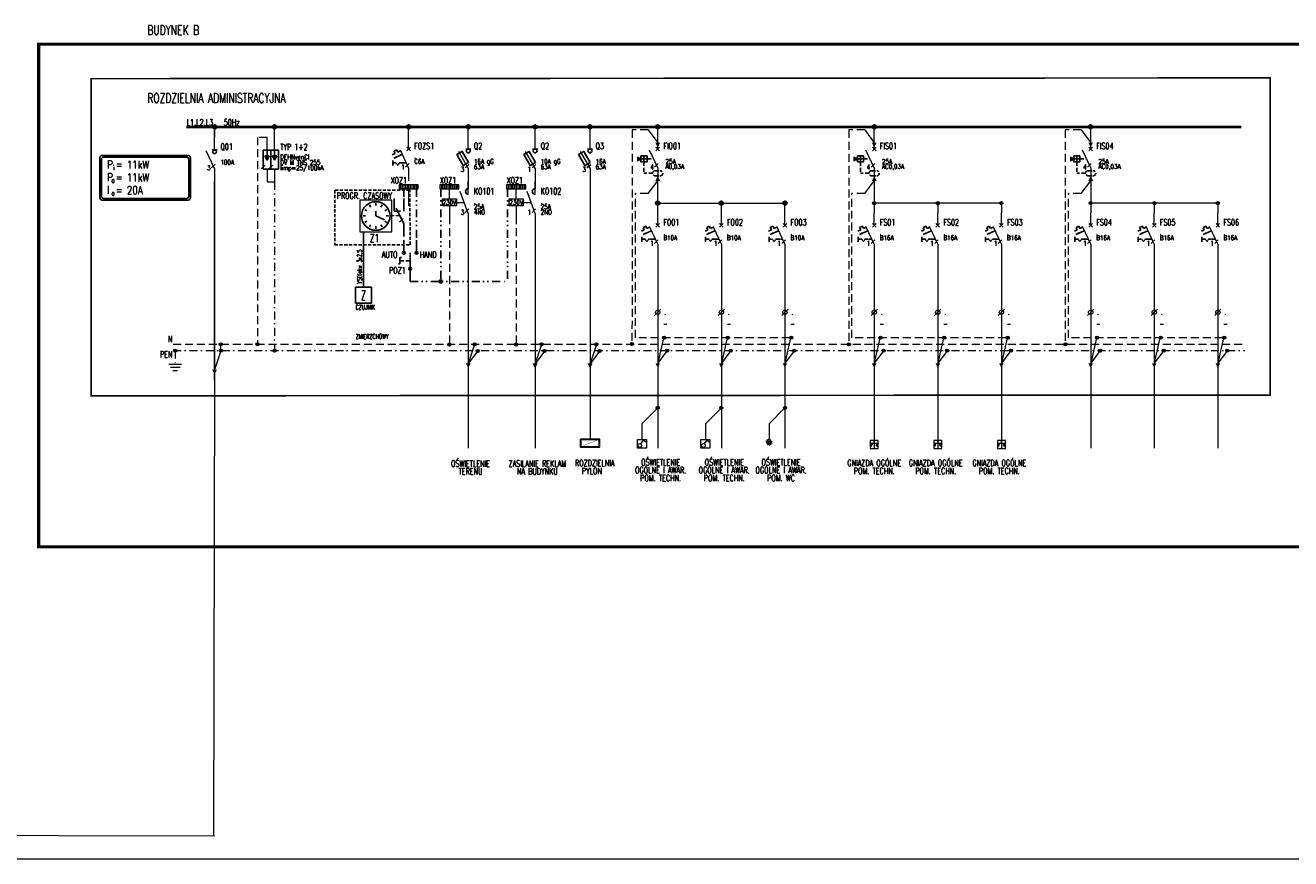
# Model space of a CAD drawing. Header units: millimetres. Extents: x -634 to 682, y 950 to 1215.
# Tile 4 of 5: x 65 to 463, y 953 to 1215. Entities that reach past the tile are written whole.
import ezdxf
from ezdxf.enums import TextEntityAlignment as Align

# ---------------------------------------------------------------- set-up
doc = ezdxf.new("R2010")
doc.units = ezdxf.units.MM
for name, pattern in [('DASHED', [0.75, 0.5, -0.25]), ('DIVIDE', [1.25, 0.5, -0.25, 0, -0.25, 0, -0.25]), ('HIDDEN', [0.375, 0.25, -0.125]), ('PRZEWOD_N', [3.75, 2.5, -1.25]), ('PRZEWOD_PE', [5, 2.5, -1.25, 0, -1.25])]:
    doc.linetypes.add(name, pattern=pattern)
for name, color, linetype, lineweight in [('BLOCK_1', 1, 'Continuous', 25), ('BLOCK_2', 7, 'Continuous', 18), ('BUDYNEK', 7, 'Continuous', 30), ('IE_ATRYBUTY_ BLOCK_1', 7, 'Continuous', 20), ('IE_ATRYBUTY_ BLOCK_2', 7, 'Continuous', 18), ('IE_gniazda', 3, 'Continuous', 20), ('IE_oswietlenie_laczniki', 5, 'Continuous', 20), ('IE_rozdzielnice', 1, 'Continuous', 25), ('ODPŁYW', 3, 'Continuous', 18), ('OPIS', 7, 'Continuous', 18), ('PRZEWOD_N', 4, 'Continuous', 15), ('PRZEWOD_PE', 2, 'Continuous', 15), ('SZYNA', 5, 'Continuous', 40)]:
    doc.layers.add(name, color=color, linetype=linetype, lineweight=lineweight)
for name, color, linetype in [('STEROWANIE', 6, 'Continuous'), ('tabelka', 8, 'Continuous'), ('tabelka_opis', 2, 'Continuous')]:
    doc.layers.add(name, color=color, linetype=linetype)
doc.styles.add('ROMANS', font='romans.shx', dxfattribs={"width": 0.8})

# ---------------------------------------------------------------- blocks, each defined once
blk = doc.blocks.new('rozlacznik')
for p, q in [((0, -4), (0, 0)), ((-2.7, -4.2), (0, -10)), ((0, -10), (0, -14))]:
    blk.add_line(p, q)
at = {"layer": 'BLOCK_1'}
for p, q in [((0.8, -4), (-0.8, -4)), ((-0.98, -9.68), (0.15, -8.55))]:
    blk.add_line(p, q, dxfattribs=at)
blk.add_circle((0, -4.59), 0.59, dxfattribs=at)
at = {"layer": 'BLOCK_2', "style": 'ROMANS', "flags": 8}
for tag, p, height, width in [('SYMBOL', (1.84, -4), 2, 0.6), ('TYP', (1.84, -6.91), 1.5, 0.7), ('PARAMETRY', (1.84, -8.63), 1.5, 0.7), ('OPIS', (1.84, -10.34), 1.5, 0.7)]:
    blk.add_attdef(tag, p, '', height=height, dxfattribs=dict(at, width=width))
at = {"layer": 'BLOCK_2', "style": 'ROMANS', "width": 0.7, "flags": 8}
blk.add_attdef('N', text='', height=1.5, dxfattribs=at).set_placement((-1.27, -10.4), align=Align.RIGHT)
blk = doc.blocks.new('rozgalezienie')
blk.add_hatch(color=0).paths.add_polyline_path([(0.5, 0, 1), (-0.5, 0, 1)])
at = {"color": 0}
blk.add_circle((0, 0), 0.5, dxfattribs=at)
blk = doc.blocks.new('N')
blk.add_line((2, 7.5), (0, 1.5))
blk.add_lwpolyline([(0, 1.5, 1.5, 0, 0), (0, 0, 0, 0, 0)], format="xyseb")
blk = doc.blocks.new('ogranicznik przepiec')
at = {"layer": 'BLOCK_1'}
blk.add_hatch(color=256, dxfattribs=at).paths.add_polyline_path([(0, -7.2), (-0.68, -5.77), (0.68, -5.77)])
for p, q in [((0, -4), (0, 0)), ((0, -10), (0, -14))]:
    blk.add_line(p, q)
for p, q in [((0, -7.2), (-0.68, -5.77)), ((0.68, -5.77), (-0.68, -5.77)), ((0, -4), (0, -5.77)), ((0, -7.2), (0.68, -5.77)), ((-1.79, -9.86), (-0.61, -8.78))]:
    blk.add_line(p, q, dxfattribs=at)
blk.add_lwpolyline([(1.2, -10), (-1.2, -10), (-1.2, -4), (1.2, -4)], close=True, dxfattribs=at)
at = {"layer": 'BLOCK_2', "style": 'ROMANS', "flags": 8}
for tag, p, height, width in [('SYMBOL', (1.75, -4), 2, 0.6), ('TYP', (1.75, -6.91), 1.5, 0.7), ('PARAMETRY', (1.75, -8.63), 1.5, 0.7), ('OPIS1', (1.75, -10.34), 1.5, 0.7)]:
    blk.add_attdef(tag, p, '', height=height, dxfattribs=dict(at, width=width))
at = {"layer": 'BLOCK_2', "style": 'ROMANS', "width": 0.7, "flags": 8}
blk.add_attdef('N', text='', height=1.5, dxfattribs=at).set_placement((-2.08, -10.57), align=Align.RIGHT)
blk = doc.blocks.new('wyl_instalacyjny')
for p, q in [((0, -4), (0, 0)), ((-2.7, -4.2), (0, -10)), ((0, -10), (0, -14))]:
    blk.add_line(p, q)
at = {"layer": 'BLOCK_1'}
for p, q in [((-0.57, -4.57), (0.57, -3.43)), ((0.57, -4.57), (-0.57, -3.43)), ((-4.26, -5.4), (-5.13, -5.81)), ((-5.01, -7.58), (-5.01, -9.18)), ((-2.02, -5.66), (-4.63, -6.88)), ((-3.73, -4.27), (-4.6, -4.68)), ((-4.26, -5.4), (-4.6, -4.68)), ((-3.39, -5), (-3.73, -4.27)), ((-2.52, -4.59), (-3.39, -5)), ((-0.98, -9.68), (0.15, -8.55))]:
    blk.add_line(p, q, dxfattribs=at)
at = {"layer": 'BLOCK_1', "linetype": 'HIDDEN', "ltscale": 0.05}
for p, q in [((-3.87, -8.38), (-5.01, -8.38)), ((-3.41, -9.18), (-3.87, -8.38)), ((-3.41, -9.18), (-2.95, -8.38))]:
    blk.add_line(p, q, dxfattribs=at)
at = {"layer": 'BLOCK_1', "linetype": 'HIDDEN', "ltscale": 0.1}
blk.add_line((-2.95, -8.38), (-0.76, -8.38), dxfattribs=at)
at = {"layer": 'BLOCK_1'}
blk.add_lwpolyline([(-4.63, -6.88, 0, 0.8, 0), (-3.76, -6.47, 0.8, 0.8, 0)], format="xyseb", dxfattribs=at)
at = {"layer": 'BLOCK_2', "style": 'ROMANS', "flags": 8}
for tag, p, height, width in [('SYMBOL', (1.75, -4), 2, 0.6), ('TYP', (1.75, -6.91), 1.5, 0.7), ('PARAMETRY', (1.75, -8.63), 1.5, 0.7), ('OPIS1', (1.75, -10.34), 1.5, 0.7)]:
    blk.add_attdef(tag, p, '', height=height, dxfattribs=dict(at, width=width))
at = {"layer": 'BLOCK_2', "style": 'ROMANS', "width": 0.7, "flags": 8}
blk.add_attdef('N', text='', height=1.5, dxfattribs=at).set_placement((-1.27, -10.4), align=Align.RIGHT)
blk = doc.blocks.new('PE')
blk.add_line((3, 5.5), (0, 1.5))
blk.add_lwpolyline([(0, 1.5, 1.5, 0, 0), (0, 0, 0, 0, 0)], format="xyseb")
blk = doc.blocks.new('PE_R')
blk.add_line((2, 7.44), (0, 1.5))
blk.add_lwpolyline([(0, 1.5, 1.5, 0, 0), (0, 0, 0, 0, 0)], format="xyseb")
blk = doc.blocks.new('listwa_zaciskowa')
for p, q in [((-2.5, 1.26), (-2.5, 0)), ((-2, 1.26), (-2, 0)), ((-1.5, 1.26), (-1.5, 0)), ((-1, 1.26), (-1, 0)), ((-0.5, 1.26), (-0.5, 0)), ((0, 1.26), (0, 0)), ((0.5, 1.26), (0.5, 0)), ((1, 1.26), (1, 0)), ((1.5, 1.26), (1.5, 0)), ((2, 1.26), (2, 0)), ((2.5, 1.26), (2.5, 0))]:
    blk.add_line(p, q)
blk.add_lwpolyline([(-3, 0), (3, 0), (3, 1.26), (-3, 1.26)], close=True)
at = {"layer": 'BLOCK_2', "style": 'ROMANS', "flags": 8}
for tag, p, height, width in [('SYMBOL', (1.75, 1.65), 2.5, 0.6), ('TYP', (1.75, -1.73), 2, 0.7), ('PARAMETRY', (1.75, -3.95), 2, 0.7), ('OPIS1', (1.75, -6.16), 2, 0.7)]:
    blk.add_attdef(tag, p, '', height=height, dxfattribs=dict(at, width=width))
blk = doc.blocks.new('A$C6BE7290D')
for p, q in [((-3, 8), (-3, 12)), ((0, 8), (0, 12)), ((0, 4), (-2.44, 8.93)), ((0, 4), (0, 0))]:
    blk.add_line(p, q)
blk.add_lwpolyline([(-3, 8), (-1, 8)])
at = {"layer": 'BLOCK_1'}
blk.add_line((-1.35, 4.55), (-0.21, 5.68), dxfattribs=at)
at = {"layer": 'BLOCK_2', "style": 'ROMANS', "width": 0.7, "flags": 8}
blk.add_attdef('H', text='', height=1.2, dxfattribs=at).set_placement((-4, 8.43), align=Align.TOP_RIGHT)
blk.add_attdef('G', text='', height=1.2, dxfattribs=at).set_placement((1, 8.43), align=Align.TOP_LEFT)
at = {"layer": 'BLOCK_2', "style": 'ROMANS', "flags": 8}
for tag, p, height, width in [('TYP', (3, 2.68), 1.5, 0.7), ('SYMBOL', (3, 4.59), 2, 0.6), ('OPIS1', (3, -0.5), 1.5, 0.7), ('PARAMETRY', (3, 1.12), 1.5, 0.7)]:
    blk.add_attdef(tag, p, '', height=height, dxfattribs=dict(at, width=width))
blk = doc.blocks.new('ZEGAR')
blk.add_lwpolyline([(-5, -5), (5, -5), (5, 5), (-5, 5)], close=True)
at = {"layer": 'BLOCK_1'}
for p, q in [((0, 4), (0, 3.25)), ((-4, 0), (-3.25, 0)), ((-3.46, 2), (-2.81, 1.62)), ((-2, 3.46), (-1.62, 2.81)), ((0, 0), (0, 1.5)), ((0, 0), (2.76, -1.18)), ((1.62, 2.81), (2, 3.46)), ((2.81, 1.62), (3.46, 2)), ((3.25, 0), (4, 0)), ((-3.46, -2), (-2.81, -1.62)), ((-2, -3.46), (-1.62, -2.81)), ((0, -3.25), (0, -4)), ((1.62, -2.81), (2, -3.46)), ((2.81, -1.62), (3.46, -2))]:
    blk.add_line(p, q, dxfattribs=at)
blk.add_circle((0, 0), 4.5, dxfattribs=at)
at = {"layer": 'BLOCK_2', "style": 'ROMANS', "flags": 8}
for tag, p, height, width in [('SYMBOL', (6, 1.82), 2, 0.6), ('TYP', (6, -1.56), 1.5, 0.7), ('OPIS1', (6, -5), 1.5, 0.7), ('PARAMETRY', (6, -3.28), 1.5, 0.7)]:
    blk.add_attdef(tag, p, '', height=height, dxfattribs=dict(at, width=width))
blk = doc.blocks.new('ŁĄCZNIK H0A')
for p, q in [((-2, 9), (-2, 13)), ((2, 9), (2, 13)), ((0, 4), (0, 9)), ((0, 4), (0, 0))]:
    blk.add_line(p, q)
for centre in [(-2, 9), (2, 9), (0, 4)]:
    blk.add_circle(centre, 0.432)
at = {"layer": 'BLOCK_1'}
for p, q in [((-3.72, 5.49), (-3.24, 5.49)), ((-3.24, 5.49), (-3.24, 7.51)), ((-3.24, 7.51), (-2.76, 7.51))]:
    blk.add_line(p, q, dxfattribs=at)
at = {"layer": 'BLOCK_1', "linetype": 'HIDDEN', "ltscale": 5}
blk.add_line((-3.24, 6.5), (0, 6.5), dxfattribs=at)
at = {"layer": 'BLOCK_2', "style": 'ROMANS', "width": 0.7, "flags": 8}
for p in [(-3, 9.43), (-1, 4.43)]:
    blk.add_attdef('H', text='', height=1.2, dxfattribs=at).set_placement(p, align=Align.TOP_RIGHT)
blk.add_attdef('G', text='', height=1.2, dxfattribs=at).set_placement((3, 9.43), align=Align.TOP_LEFT)
at = {"layer": 'BLOCK_2', "style": 'ROMANS', "flags": 8}
for tag, p, height, width in [('TYP', (3, 2.68), 1.5, 0.7), ('SYMBOL', (3, 4.59), 2, 0.6), ('OPIS1', (3, -0.5), 1.5, 0.7), ('PARAMETRY', (3, 1.12), 1.5, 0.7)]:
    blk.add_attdef(tag, p, '', height=height, dxfattribs=dict(at, width=width))
blk = doc.blocks.new('stycznik_styk')
for p, q in [((0, -4), (0, 0)), ((0, -10), (-2.51, -3.11)), ((0, -10), (0, -14))]:
    blk.add_line(p, q)
at = {"layer": 'BLOCK_1'}
blk.add_line((-0.98, -9.68), (0.15, -8.55), dxfattribs=at)
blk.add_arc((0, -3.12), 0.881, 90, 270, dxfattribs=at)
at = {"layer": 'BLOCK_2', "style": 'ROMANS', "flags": 8}
for tag, p, height, width in [('G', (0.27, -3.95), 1.2, 0.7), ('SYMBOL', (1.75, -4), 2, 0.6), ('TYP', (1.75, -6.91), 1.5, 0.7), ('PARAMETRY', (1.75, -8.63), 1.5, 0.7), ('D', (0.27, -10.88), 1.2, 0.7), ('OPIS1', (1.75, -10.34), 1.5, 0.7)]:
    blk.add_attdef(tag, p, '', height=height, dxfattribs=dict(at, width=width))
at = {"layer": 'BLOCK_2', "style": 'ROMANS', "width": 0.7, "flags": 8}
blk.add_attdef('N', text='', height=1.5, dxfattribs=at).set_placement((-1.27, -10.4), align=Align.RIGHT)
blk = doc.blocks.new('stycznik_cewka')
for p, q in [((0, -3.2), (0, 0)), ((-2.2, -5.4), (-2.2, -3.2)), ((-2.2, -3.2), (2.2, -3.2)), ((2.2, -3.2), (2.2, -5.4)), ((2.2, -5.4), (-2.2, -5.4)), ((0, -5.4), (0, -8.6))]:
    blk.add_line(p, q)
at = {"layer": 'BLOCK_2', "style": 'ROMANS', "flags": 8}
for tag, p, height, width in [('G', (0.51, -2), 1.2, 0.7), ('TYP', (2.64, -4.76), 1.5, 0.7), ('SYMBOL', (2.64, -2.74), 2, 0.6), ('D', (0.36, -7.3), 1.2, 0.7), ('OPIS1', (2.64, -8.2), 1.5, 0.7), ('PARAMETRY', (2.64, -6.48), 1.5, 0.7)]:
    blk.add_attdef(tag, p, '', height=height, dxfattribs=dict(at, width=width))
blk = doc.blocks.new('bezpiecznik rozlacznik')
for p, q in [((0, -4), (0, 0)), ((0, -10), (-3, -4.8)), ((0, -10), (0, -14))]:
    blk.add_line(p, q)
at = {"layer": 'BLOCK_1'}
for p, q in [((0.8, -4), (-0.8, -4)), ((-0.96, -9.89), (0.22, -8.81))]:
    blk.add_line(p, q, dxfattribs=at)
blk.add_lwpolyline([(0.08, -8.22), (-1.58, -9.18), (-3.58, -5.72), (-1.92, -4.76)], close=True, dxfattribs=at)
blk.add_circle((0, -4.59), 0.59, dxfattribs=at)
at = {"layer": 'BLOCK_2', "style": 'ROMANS', "flags": 8}
for tag, p, height, width in [('SYMBOL', (1.75, -4), 2, 0.6), ('TYP', (1.75, -6.91), 1.5, 0.7), ('PARAMETRY', (1.75, -8.63), 1.5, 0.7), ('OPIS1', (1.75, -10.34), 1.5, 0.7)]:
    blk.add_attdef(tag, p, '', height=height, dxfattribs=dict(at, width=width))
at = {"layer": 'BLOCK_2', "style": 'ROMANS', "width": 0.7, "flags": 8}
blk.add_attdef('N', text='', height=1.5, dxfattribs=at).set_placement((-1.31, -11.12), align=Align.RIGHT)
blk = doc.blocks.new('tabliczka_moc')
for p, q in [((-10.73, 0.7), (-10.73, 13.31)), ((-10.23, 1.2), (-10.23, 12.81)), ((-10.03, 14.01), (17.03, 14.01)), ((-9.53, 13.51), (16.53, 13.51)), ((17.23, 12.81), (17.23, 1.2)), ((17.73, 13.31), (17.73, 0.7)), ((-10.03, 0), (17.03, 0)), ((16.53, 0.5), (-9.53, 0.5))]:
    blk.add_line(p, q)
for centre, start, end in [((-10.03, 13.31), 90, 180), ((-9.53, 12.81), 90, 180), ((16.53, 12.81), 360, 90), ((17.03, 13.31), 360, 90), ((-10.03, 0.7), 180, 270), ((-9.53, 1.2), 180, 270), ((16.53, 1.2), 270, 360), ((17.03, 0.7), 270, 360)]:
    blk.add_arc(centre, 0.7, start, end)
at = {"layer": 'BLOCK_2', "style": 'ROMANS', "width": 0.8}
for s, height, p in [('P', 2.5, (-8.42, 9.91, 10000)), ('P', 2.5, (-8.42, 5.91, 10000)), ('i', 1.5, (-6.61, 9.41, 10000)), ('=', 2.5, (-5.77, 9.91, 10000)), ('I', 2.5, (-8.42, 1.91, 10000)), ('o', 1.5, (-7.11, 5.41, 10000)), ('=', 2.5, (-5.77, 5.91, 10000)), ('o', 1.5, (-7.11, 1.41, 10000)), ('=', 2.5, (-5.77, 1.91, 10000))]:
    blk.add_text(s, height=height, dxfattribs=at).set_placement(p)
for tag, p in [('MOC_Z', (-2.24, 9.87)), ('MOC_S', (-2.24, 5.87)), ('PRAD', (-2.24, 1.87))]:
    blk.add_attdef(tag, p, '', height=2.5, dxfattribs=at)
blk = doc.blocks.new('tablica elektryczna')
h = blk.add_hatch(color=256)
h.paths.add_polyline_path([(-290, -10), (290, -10), (290, -240), (-290, -240)], flags=16)
h.paths.add_polyline_path([(-300, 0), (300, 0), (300, -250), (-300, -250)])
for points in [[(-300, 0), (300, 0), (300, -250), (-300, -250)], [(-290, -10), (290, -10), (290, -240), (-290, -240)]]:
    blk.add_lwpolyline(points, close=True)
at = {"const_width": 10}
blk.add_lwpolyline([(-290, -240), (290, -10)], dxfattribs=at)
at = {"layer": 'IE_ATRYBUTY_ BLOCK_1', "style": 'ROMANS', "width": 0.7, "flags": 8}
blk.add_attdef('TYP', text='', height=200, dxfattribs=at).set_placement((0, -374), align=Align.MIDDLE_CENTER)
at = {"layer": 'IE_ATRYBUTY_ BLOCK_2', "style": 'ROMANS', "width": 0.6, "flags": 8}
for tag, p in [('OPIS1', (0, -576)), ('OPIS2', (0, -776))]:
    blk.add_attdef(tag, text='', height=150, dxfattribs=at).set_placement(p, align=Align.MIDDLE_CENTER)
blk = doc.blocks.new('wyl_roznicowy')
for p, q in [((0, -4), (0, 0)), ((-2.7, -4.2), (0, -10)), ((0, -10), (0, -14))]:
    blk.add_line(p, q)
at = {"layer": 'BLOCK_1'}
for p, q in [((0.57, -4.57), (-0.57, -3.43)), ((-0.57, -4.57), (0.57, -3.43)), ((-6.29, -6.44), (-6.29, -7.76)), ((-5.29, -6.86), (-6.29, -6.86)), ((-5.29, -7.34), (-6.29, -7.34)), ((-3.37, -6.14), (-5.29, -6.14)), ((-5.29, -6.14), (-5.29, -8.06)), ((-3.37, -7.1), (-5.29, -7.1)), ((-4.33, -6.14), (-4.33, -8.06)), ((-3.37, -6.14), (-3.37, -8.06)), ((-3.37, -8.06), (-5.29, -8.06)), ((-0.98, -9.68), (0.15, -8.55))]:
    blk.add_line(p, q, dxfattribs=at)
at = {"layer": 'BLOCK_1', "linetype": 'HIDDEN', "ltscale": 5}
for p, q in [((-3.37, -7.1), (-1.35, -7.1)), ((-4.33, -8.06), (-4.33, -11.61)), ((-1.6, -11.61), (-4.33, -11.61)), ((-0.81, -10.8), (0.8, -10.8)), ((-0.78, -12.4), (0.8, -12.4))]:
    blk.add_line(p, q, dxfattribs=at)
at = {"layer": 'BLOCK_1', "const_width": 0.16}
blk.add_lwpolyline([(-1.68, -11.61, 1), (-1.52, -11.61, 1)], format="xyb", close=True, dxfattribs=at)
at = {"layer": 'BLOCK_1', "linetype": 'HIDDEN', "ltscale": 5}
for centre, start, end in [((-0.8, -11.6), 89.607, 271.3439), ((0.8, -11.6), 269.992, 90.0007)]:
    blk.add_arc(centre, 0.8, start, end, dxfattribs=at)
at = {"layer": 'BLOCK_2', "style": 'ROMANS', "flags": 8}
for tag, p, height, width in [('SYMBOL', (1.75, -4), 2, 0.6), ('TYP', (2.45, -6.91), 1.5, 0.7), ('PARAMETRY', (2.45, -8.63), 1.5, 0.7), ('OPIS1', (2.38, -12.1), 1.5, 0.7), ('PARAMETRY ROZNICOWE', (2.42, -10.23), 1.5, 0.7), ('OPIS2', (2.38, -13.78), 1.5, 0.7)]:
    blk.add_attdef(tag, p, '', height=height, dxfattribs=dict(at, width=width))
at = {"layer": 'BLOCK_2', "style": 'ROMANS', "width": 0.7, "flags": 8}
blk.add_attdef('N', text='', height=1.5, dxfattribs=at).set_placement((-1.27, -10.4), align=Align.RIGHT)
blk = doc.blocks.new('gniazda z uziemieniem IP54')
for p, q in [((0, -90), (0, 0)), ((-96, -90), (96, -90)), ((56, -175), (117, -114))]:
    blk.add_line(p, q)
blk.add_lwpolyline([(-125, -250), (125, -250), (125, 0), (-125, 0)], close=True)
blk.add_arc((0, -186), 96, 0, 180)
at = {"layer": 'IE_ATRYBUTY_ BLOCK_1', "style": 'ROMANS', "flags": 8}
for tag, height, width, p in [('TYP', 200, 0.7, (0, -376)), ('X', 100, 0.6, (0, -179)), ('Y', 100, 0.6, (158, -83))]:
    blk.add_attdef(tag, text='', height=height, dxfattribs=dict(at, width=width)).set_placement(p, align=Align.MIDDLE_CENTER)
at = {"layer": 'IE_ATRYBUTY_ BLOCK_2', "style": 'ROMANS', "width": 0.6, "flags": 8}
for tag, p in [('OPIS1', (0, -577)), ('OPIS2', (0, -763))]:
    blk.add_attdef(tag, text='', height=150, dxfattribs=at).set_placement(p, align=Align.MIDDLE_CENTER)
blk = doc.blocks.new('zacisk')
for p, q in [((-0.99, -0.99), (0, 0)), ((0, 0), (0.99, 0.99))]:
    blk.add_line(p, q)
blk.add_circle((0, 0), 0.686)
at = {"layer": 'BLOCK_2', "style": 'ROMANS', "width": 0.7, "flags": 8}
for tag, p in [('TYP', (1.69, -0.25)), ('OPIS1', (1.69, -2.75))]:
    blk.add_attdef(tag, p, '', height=2, dxfattribs=at)
blk = doc.blocks.new('lacznik 1bieg IP54')
for p, q in [((34, 49), (118, 168)), ((118, 168), (188, 119))]:
    blk.add_line(p, q)
blk.add_lwpolyline([(208, -87), (-75, -87), (-75, 187), (208, 187)], close=True)
blk.add_circle((0, 0), 60)
at = {"layer": 'IE_ATRYBUTY_ BLOCK_1', "style": 'ROMANS', "width": 0.7, "flags": 8}
blk.add_attdef('TYP', text='', height=200, dxfattribs=at).set_placement((77, -318), align=Align.CENTER)
at = {"layer": 'IE_ATRYBUTY_ BLOCK_2', "style": 'ROMANS', "width": 0.6, "flags": 8}
for tag, height, p in [('X1', 120, (118, 0)), ('OPIS1', 150, (69, -499)), ('OPIS2', 150, (69, -685))]:
    blk.add_attdef(tag, text='', height=height, dxfattribs=at).set_placement(p, align=Align.CENTER)
blk = doc.blocks.new('czujka PIR 360')
for p, q in [((-48, 15), (-100, 32)), ((-29, 40), (-62, 85)), ((0, 50), (0, 105)), ((29, 40), (62, 85)), ((48, 15), (100, 32)), ((-48, -15), (-100, -32)), ((-29, -40), (-62, -85)), ((0, -50), (0, -105)), ((29, -40), (62, -85)), ((48, -15), (100, -32))]:
    blk.add_line(p, q)
for radius in [70, 30]:
    blk.add_circle((0, 0), radius)
at = {"layer": 'IE_ATRYBUTY_ BLOCK_1', "style": 'ROMANS', "width": 0.6}
blk.add_attdef('TYP', text='', height=200, dxfattribs=at).set_placement((0, 125), align=Align.CENTER)
at = {"layer": 'IE_ATRYBUTY_ BLOCK_2', "style": 'ROMANS', "width": 0.6}
for tag, p in [('OPIS1', (0, -275)), ('OPIS2', (0, -460))]:
    blk.add_attdef(tag, text='', height=150, dxfattribs=at).set_placement(p, align=Align.CENTER)

msp = doc.modelspace()

# ---------------------------------------------------------------- linework, layer by layer
at = {"linetype": 'DASHED', "ltscale": 2}
msp.add_lwpolyline([(162.46, 1146.51), (186.21, 1146.51), (186.06, 1163.65), (162.49, 1163.64)], close=True, dxfattribs=at)
at = {"layer": 'BUDYNEK', "linetype": 'PRZEWOD_PE', "ltscale": 2, "const_width": 1}
msp.add_lwpolyline([(69.33, 1209.56), (681.3, 1209.56), (681.3, 1051.53), (69.33, 1051.53)], close=True, dxfattribs=at)
at = {"layer": 'IE_rozdzielnice', "linetype": 'HIDDEN', "ltscale": 10, "const_width": 0.5}
msp.add_lwpolyline([(85.85, 1098.99), (456.72, 1099.24), (456.72, 1198.96), (85.85, 1198.71)], close=True, dxfattribs=at)
at = {"layer": 'ODPŁYW'}
for p, q in [((124.68, 1180.94), (124.68, 1183.94)), ((143.57, 1180.26), (143.57, 1183.26)), ((185.71, 1180.58), (185.71, 1183.58)), ((204.48, 1180.58), (204.48, 1183.58)), ((225.5, 1180.58), (225.5, 1183.58)), ((242.76, 1180.58), (242.76, 1183.58)), ((264.07, 1180.58), (264.07, 1183.58)), ((332.15, 1180.58), (332.15, 1183.58)), ((400.23, 1180.58), (400.23, 1183.58)), ((185.71, 1170.58), (185.71, 1166.58)), ((204.48, 1170.58), (204.48, 1164.11)), ((225.5, 1170.58), (225.5, 1164.11)), ((141.17, 1166.26), (143.57, 1166.26)), ((242.76, 1166.58), (242.76, 1085.3)), ((264.07, 1156.58), (264.07, 1166.58)), ((332.15, 1166.58), (332.15, 1156.58)), ((400.23, 1166.58), (400.23, 1156.58)), ((185.71, 1164.5), (185.71, 1158.75)), ((200.72, 1159.78), (203.22, 1159.78)), ((221.74, 1159.78), (224.24, 1159.78)), ((264.07, 1159.58), (304.07, 1159.58)), ((284.07, 1156.58), (284.07, 1159.58)), ((304.07, 1156.58), (304.07, 1159.58)), ((372.15, 1159.58), (332.15, 1159.58)), ((352.15, 1159.58), (352.15, 1156.58)), ((372.15, 1159.58), (372.15, 1156.58)), ((440.23, 1159.58), (400.23, 1159.58)), ((420.23, 1159.58), (420.23, 1156.58)), ((440.23, 1159.58), (440.23, 1156.58)), ((204.48, 1152.34), (204.48, 1082.53)), ((225.5, 1152.34), (225.5, 1082.53)), ((264.07, 1142.58), (264.07, 1135.58)), ((284.07, 1142.58), (284.07, 1135.58)), ((304.07, 1142.58), (304.07, 1135.58)), ((332.15, 1142.58), (332.15, 1082.53)), ((352.15, 1142.58), (352.15, 1082.53)), ((372.15, 1142.58), (372.15, 1082.53)), ((400.23, 1142.58), (400.23, 1082.53)), ((420.23, 1142.58), (420.23, 1082.53)), ((440.23, 1142.58), (440.23, 1082.53)), ((264.07, 1135.58), (264.07, 1082.53)), ((284.07, 1135.58), (284.07, 1082.53)), ((304.07, 1135.58), (304.07, 1082.53)), ((264.07, 1106.44), (264.07, 1089.44)), ((284.07, 1106.44), (284.07, 1089.44)), ((304.07, 1106.44), (304.07, 1089.44)), ((259.07, 1090.23), (264.07, 1095.23)), ((279.07, 1090.23), (284.07, 1095.23)), ((299.07, 1090.23), (304.07, 1095.23)), ((259.07, 1090.23), (259.07, 1085.23)), ((279.07, 1090.23), (279.07, 1085.23)), ((299.07, 1090.23), (299.07, 1085.23))]:
    msp.add_line(p, q, dxfattribs=at)
at = {"layer": 'ODPŁYW', "color": 0, "linetype": 'HIDDEN', "ltscale": 5}
msp.add_line((182.99, 1155.54), (178.99, 1155.54), dxfattribs=at)
at = {"layer": 'ODPŁYW', "lineweight": -3}
for points in [[(124.68, 1183.58), (124.68, 1180.33)], [(124.68, 1166.37), (124.68, 1103.9)]]:
    msp.add_lwpolyline(points, dxfattribs=at)
at = {"layer": 'ODPŁYW'}
for points in [[(124.68, 1103.9), (124.37, 960.63)], [(-71.49, 961.06), (124.68, 960.63)], [(-121.52, 953.46), (521.48, 953.46)]]:
    msp.add_lwpolyline(points, dxfattribs=at)
at = {"layer": 'PRZEWOD_N', "linetype": 'PRZEWOD_N'}
for p, q in [((256.07, 1182.58), (255.96, 1115)), ((261.07, 1182.58), (256.07, 1182.58)), ((324.15, 1182.58), (324.15, 1115.2)), ((329.15, 1182.58), (324.15, 1182.58)), ((392.23, 1182.58), (392.23, 1115.2)), ((397.23, 1182.58), (392.23, 1182.58)), ((138.2, 1180.26), (138.2, 1115.2)), ((141.17, 1180.26), (138.2, 1180.26)), ((257.07, 1117.21), (257.07, 1162.58)), ((261.08, 1162.58), (257.07, 1162.58)), ((325.15, 1117.21), (325.15, 1162.58)), ((329.16, 1162.58), (325.15, 1162.58)), ((393.23, 1117.21), (393.23, 1162.58)), ((397.24, 1162.58), (393.23, 1162.58)), ((111.64, 1115.2), (448.76, 1115.2))]:
    msp.add_line(p, q, dxfattribs=at)
at = {"layer": 'PRZEWOD_N', "linetype": 'Continuous'}
for p, q in [((265.87, 1117.21), (264.07, 1109.26)), ((285.87, 1117.21), (284.07, 1109.26)), ((305.87, 1117.21), (304.07, 1109.26)), ((333.95, 1117.21), (332.15, 1109.26)), ((353.95, 1117.21), (352.15, 1109.26)), ((373.95, 1117.21), (372.15, 1109.26)), ((402.03, 1117.21), (400.23, 1109.26)), ((422.03, 1117.21), (420.23, 1109.26)), ((442.03, 1117.21), (440.23, 1109.26))]:
    msp.add_line(p, q, dxfattribs=at)
at = {"layer": 'PRZEWOD_N', "linetype": 'PRZEWOD_N'}
for points in [[(198.52, 1155.48), (198.52, 1115.11)], [(219.54, 1155.48), (219.54, 1115.2)], [(126.68, 1113.19), (126.68, 1115.39)], [(305.57, 1117.21), (257.07, 1117.21)], [(373.65, 1117.21), (325.15, 1117.21)], [(441.74, 1117.21), (393.23, 1117.21)]]:
    msp.add_lwpolyline(points, dxfattribs=at)
for points in [[(264.07, 1109.26, 1.5, 0, 0), (264.07, 1107.76, 0, 0, 0)], [(284.07, 1109.26, 1.5, 0, 0), (284.07, 1107.76, 0, 0, 0)], [(304.07, 1109.26, 1.5, 0, 0), (304.07, 1107.76, 0, 0, 0)], [(332.15, 1109.26, 1.5, 0, 0), (332.15, 1107.76, 0, 0, 0)], [(352.15, 1109.26, 1.5, 0, 0), (352.15, 1107.76, 0, 0, 0)], [(372.15, 1109.26, 1.5, 0, 0), (372.15, 1107.76, 0, 0, 0)], [(400.23, 1109.26, 1.5, 0, 0), (400.23, 1107.76, 0, 0, 0)], [(420.23, 1109.26, 1.5, 0, 0), (420.23, 1107.76, 0, 0, 0)], [(440.23, 1109.26, 1.5, 0, 0), (440.23, 1107.76, 0, 0, 0)]]:
    msp.add_lwpolyline(points, format="xyseb", dxfattribs=at)
at = {"layer": 'PRZEWOD_PE', "linetype": 'PRZEWOD_PE'}
for p, q in [((111.68, 1113.2), (448.76, 1113.2)), ((112.31, 1113.2), (112.31, 1108.97))]:
    msp.add_line(p, q, dxfattribs=at)
at = {"layer": 'PRZEWOD_PE'}
for p, q in [((110.31, 1108.97), (114.31, 1108.97)), ((110.81, 1107.97), (113.81, 1107.97)), ((111.55, 1106.97), (113.05, 1106.97))]:
    msp.add_line(p, q, dxfattribs=at)
at = {"layer": 'PRZEWOD_PE', "linetype": 'PRZEWOD_PE'}
msp.add_lwpolyline([(143.57, 1166.26), (143.57, 1113.2)], dxfattribs=at)
at = {"layer": 'STEROWANIE', "linetype": 'DIVIDE', "ltscale": 5}
for p, q in [((184.21, 1164.08), (184.21, 1158.08)), ((195.81, 1164.08), (195.81, 1134.96)), ((216.83, 1164.08), (216.83, 1134.96))]:
    msp.add_line(p, q, dxfattribs=at)
at = {"layer": 'STEROWANIE'}
msp.add_line((171.53, 1150.54), (171.53, 1133.11), dxfattribs=at)
at = {"layer": 'STEROWANIE', "linetype": 'DIVIDE', "ltscale": 5}
for points in [[(188.21, 1164.08), (188.21, 1147.96)], [(184.21, 1152.96), (184.21, 1147.96)], [(186.21, 1134.96), (216.83, 1134.96)]]:
    msp.add_lwpolyline(points, dxfattribs=at)
at = {"layer": 'STEROWANIE'}
msp.add_lwpolyline([(169.03, 1128.11), (174.03, 1128.11), (174.03, 1133.11), (169.03, 1133.11)], close=True, dxfattribs=at)
at = {"layer": 'SZYNA'}
msp.add_line((115.84, 1183.58), (447.56, 1183.58), dxfattribs=at)

# ---------------------------------------------------------------- block references
at = {"layer": 'IE_gniazda', "xscale": 0.01, "yscale": 0.01, "zscale": 0.01}
for p in [(332.15, 1084.96), (352.15, 1084.96), (372.15, 1084.96)]:
    msp.add_blockref('gniazda z uziemieniem IP54', p, dxfattribs=at)
at = {"layer": 'IE_oswietlenie_laczniki', "xscale": 0.01, "yscale": 0.01, "zscale": 0.01}
for name, p in [('lacznik 1bieg IP54', (258.41, 1083.36)), ('lacznik 1bieg IP54', (278.41, 1083.36)), ('czujka PIR 360', (299.06, 1084.46))]:
    msp.add_blockref(name, p, dxfattribs=at)
at = {"layer": 'IE_rozdzielnice', "xscale": 0.01, "yscale": 0.01, "zscale": 0.01}
msp.add_blockref('tablica elektryczna', (242.76, 1085.4), dxfattribs=at)
at = {"layer": 'ODPŁYW'}
for name, p, values in [('rozlacznik', (124.68, 1180.33), {'PARAMETRY': '100A', 'SYMBOL': 'Q01', 'N': '3'}), ('wyl_instalacyjny', (185.71, 1180.58), {'SYMBOL': 'FOZS1', 'TYP': '.', 'PARAMETRY': 'C6A', 'N': '1'}), ('bezpiecznik rozlacznik', (204.48, 1180.58), {'PARAMETRY': '16A gG', 'OPIS1': '63A', 'N': '3', 'SYMBOL': 'Q2'}), ('bezpiecznik rozlacznik', (225.5, 1180.58), {'PARAMETRY': '10A gG', 'OPIS1': '63A', 'N': '1', 'SYMBOL': 'Q2'}), ('bezpiecznik rozlacznik', (242.76, 1180.58), {'PARAMETRY': '16A', 'OPIS1': '63A', 'N': '3', 'SYMBOL': 'Q3'}), ('wyl_roznicowy', (264.07, 1180.58), {'SYMBOL': 'FIO01', 'PARAMETRY': '25A', 'PARAMETRY ROZNICOWE': 'A0,03A', 'N': '4'}), ('wyl_roznicowy', (332.15, 1180.58), {'SYMBOL': 'FIS01', 'PARAMETRY': '25A', 'PARAMETRY ROZNICOWE': 'AC0,03A', 'N': '4'}), ('wyl_roznicowy', (400.23, 1180.58), {'SYMBOL': 'FIS04', 'PARAMETRY': '25A', 'PARAMETRY ROZNICOWE': 'AC0,03A', 'N': '4'}), ('stycznik_styk', (204.48, 1166.34), {'SYMBOL': 'KO101', 'TYP': '.', 'PARAMETRY': '25A', 'OPIS1': '4NO', 'N': '3'}), ('stycznik_styk', (225.5, 1166.34), {'SYMBOL': 'KO102', 'TYP': '.', 'PARAMETRY': '25A', 'OPIS1': '2NO', 'N': '1'}), ('wyl_instalacyjny', (264.07, 1156.58), {'SYMBOL': 'FO01', 'TYP': '.', 'PARAMETRY': 'B10A', 'N': '1'}), ('wyl_instalacyjny', (284.07, 1156.58), {'SYMBOL': 'FO02', 'TYP': '.', 'PARAMETRY': 'B10A', 'N': '1'}), ('wyl_instalacyjny', (304.07, 1156.58), {'SYMBOL': 'FO03', 'TYP': '.', 'PARAMETRY': 'B10A', 'N': '1'}), ('wyl_instalacyjny', (332.15, 1156.58), {'SYMBOL': 'FS01', 'TYP': '.', 'PARAMETRY': 'B16A', 'N': '1'}), ('wyl_instalacyjny', (352.15, 1156.58), {'SYMBOL': 'FS02', 'TYP': '.', 'PARAMETRY': 'B16A', 'N': '1'}), ('wyl_instalacyjny', (372.15, 1156.58), {'SYMBOL': 'FS03', 'TYP': '.', 'PARAMETRY': 'B16A', 'N': '1'}), ('wyl_instalacyjny', (400.23, 1156.58), {'SYMBOL': 'FS04', 'TYP': '.', 'PARAMETRY': 'B16A', 'N': '1'}), ('wyl_instalacyjny', (420.23, 1156.58), {'SYMBOL': 'FS05', 'TYP': '.', 'PARAMETRY': 'B16A', 'N': '1'}), ('wyl_instalacyjny', (440.23, 1156.58), {'SYMBOL': 'FS06', 'TYP': '.', 'PARAMETRY': 'B16A', 'N': '1'})]:
    msp.add_blockref(name, p, dxfattribs=at).add_auto_attribs(values)
for name, p in [('ogranicznik przepiec', (141.17, 1180.26)), ('rozgalezienie', (332.15, 1159.58)), ('rozgalezienie', (352.15, 1159.58)), ('rozgalezienie', (372.15, 1159.58)), ('rozgalezienie', (400.23, 1159.58)), ('rozgalezienie', (420.23, 1159.58)), ('rozgalezienie', (440.23, 1159.58)), ('rozgalezienie', (264.07, 1095.23)), ('rozgalezienie', (284.07, 1095.23)), ('rozgalezienie', (304.07, 1095.23))]:
    msp.add_blockref(name, p, dxfattribs=at)
ref = msp.add_blockref('ogranicznik przepiec', (143.57, 1180.26), dxfattribs=at)
ref.add_attrib('SYMBOL', 'TYP 1+2', (145.32, 1176.26), dxfattribs={"layer": 'BLOCK_2', "height": 2, "style": 'ROMANS', "width": 0.6})
ref.add_attrib('TYP', 'DEHNvenCI', (145.32, 1173.35), dxfattribs={"layer": 'BLOCK_2', "height": 1.5, "style": 'ROMANS', "width": 0.7})
ref.add_attrib('PARAMETRY', 'DV M TNS 255', (145.32, 1171.63), dxfattribs={"layer": 'BLOCK_2', "height": 1.5, "style": 'ROMANS', "width": 0.7})
ref.add_attrib('OPIS1', 'Iimp=25/100kA', (145.32, 1169.92), dxfattribs={"layer": 'BLOCK_2', "height": 1.5, "style": 'ROMANS', "width": 0.7})
ref = msp.add_blockref('listwa_zaciskowa', (185.71, 1164.08), dxfattribs=at)
ref.add_attrib('SYMBOL', 'XOZ1', dxfattribs={"layer": 'BLOCK_2', "height": 2, "style": 'ROMANS', "width": 0.6, "flags": 8}).set_placement((185.21, 1165.73), align=Align.RIGHT)
ref = msp.add_blockref('listwa_zaciskowa', (198.52, 1164.08), dxfattribs=at)
ref.add_attrib('SYMBOL', 'XOZ1', (195.52, 1165.73), dxfattribs={"layer": 'BLOCK_2', "height": 2, "style": 'ROMANS', "width": 0.6, "flags": 8})
ref = msp.add_blockref('listwa_zaciskowa', (219.54, 1164.08), dxfattribs=at)
ref.add_attrib('SYMBOL', 'XOZ1', (216.54, 1165.73), dxfattribs={"layer": 'BLOCK_2', "height": 2, "style": 'ROMANS', "width": 0.6, "flags": 8})
ref = msp.add_blockref('ZEGAR', (175.39, 1155.54), dxfattribs=at)
ref.add_attrib('OPIS1', 'PROGR. CZASOWY', (163.08, 1160.89), dxfattribs={"layer": 'BLOCK_2', "height": 2, "style": 'ROMANS', "width": 0.7, "flags": 8})
ref.add_attrib('TYP', 'Z1', (173.47, 1147.33), dxfattribs={"layer": 'BLOCK_2', "height": 2.5, "style": 'ROMANS', "width": 0.7, "flags": 8})
ref = msp.add_blockref('stycznik_cewka', (198.52, 1164.08), dxfattribs=at)
ref.add_attrib('OPIS1', '230V', dxfattribs={"layer": 'BLOCK_2', "height": 1.5, "style": 'ROMANS', "width": 0.7, "flags": 8}).set_placement((198.52, 1159.78), align=Align.MIDDLE_CENTER)
ref = msp.add_blockref('stycznik_cewka', (219.54, 1164.08), dxfattribs=at)
ref.add_attrib('OPIS1', '230V', dxfattribs={"layer": 'BLOCK_2', "height": 1.5, "style": 'ROMANS', "width": 0.7, "flags": 8}).set_placement((219.54, 1159.78), align=Align.MIDDLE_CENTER)
ref = msp.add_blockref('zacisk', (264.07, 1125.26), dxfattribs=at)
ref.add_attrib('TYP', '.', dxfattribs={"layer": 'BLOCK_2', "height": 2, "style": 'ROMANS', "width": 0.7, "flags": 8}).set_placement((266.41, 1124.47), align=Align.CENTER)
ref.add_attrib('OPIS1', '_', dxfattribs={"layer": 'BLOCK_2', "height": 2, "style": 'ROMANS', "width": 0.7, "flags": 8}).set_placement((266.47, 1121.67), align=Align.CENTER)
ref = msp.add_blockref('zacisk', (284.07, 1125.26), dxfattribs=at)
ref.add_attrib('TYP', '.', dxfattribs={"layer": 'BLOCK_2', "height": 2, "style": 'ROMANS', "width": 0.7, "flags": 8}).set_placement((286.41, 1124.47), align=Align.CENTER)
ref.add_attrib('OPIS1', '_', dxfattribs={"layer": 'BLOCK_2', "height": 2, "style": 'ROMANS', "width": 0.7, "flags": 8}).set_placement((286.47, 1121.67), align=Align.CENTER)
ref = msp.add_blockref('zacisk', (304.07, 1125.26), dxfattribs=at)
ref.add_attrib('TYP', '.', dxfattribs={"layer": 'BLOCK_2', "height": 2, "style": 'ROMANS', "width": 0.7, "flags": 8}).set_placement((306.41, 1124.47), align=Align.CENTER)
ref.add_attrib('OPIS1', '_', dxfattribs={"layer": 'BLOCK_2', "height": 2, "style": 'ROMANS', "width": 0.7, "flags": 8}).set_placement((306.47, 1121.67), align=Align.CENTER)
ref = msp.add_blockref('zacisk', (332.15, 1125.26), dxfattribs=at)
ref.add_attrib('TYP', '.', dxfattribs={"layer": 'BLOCK_2', "height": 2, "style": 'ROMANS', "width": 0.7, "flags": 8}).set_placement((334.49, 1124.47), align=Align.CENTER)
ref.add_attrib('OPIS1', '_', dxfattribs={"layer": 'BLOCK_2', "height": 2, "style": 'ROMANS', "width": 0.7, "flags": 8}).set_placement((334.55, 1121.67), align=Align.CENTER)
ref = msp.add_blockref('zacisk', (352.15, 1125.26), dxfattribs=at)
ref.add_attrib('TYP', '.', dxfattribs={"layer": 'BLOCK_2', "height": 2, "style": 'ROMANS', "width": 0.7, "flags": 8}).set_placement((354.49, 1124.47), align=Align.CENTER)
ref.add_attrib('OPIS1', '_', dxfattribs={"layer": 'BLOCK_2', "height": 2, "style": 'ROMANS', "width": 0.7, "flags": 8}).set_placement((354.55, 1121.67), align=Align.CENTER)
ref = msp.add_blockref('zacisk', (372.15, 1125.26), dxfattribs=at)
ref.add_attrib('TYP', '.', dxfattribs={"layer": 'BLOCK_2', "height": 2, "style": 'ROMANS', "width": 0.7, "flags": 8}).set_placement((374.49, 1124.47), align=Align.CENTER)
ref.add_attrib('OPIS1', '_', dxfattribs={"layer": 'BLOCK_2', "height": 2, "style": 'ROMANS', "width": 0.7, "flags": 8}).set_placement((374.55, 1121.67), align=Align.CENTER)
ref = msp.add_blockref('zacisk', (400.23, 1125.26), dxfattribs=at)
ref.add_attrib('TYP', '.', dxfattribs={"layer": 'BLOCK_2', "height": 2, "style": 'ROMANS', "width": 0.7, "flags": 8}).set_placement((402.57, 1124.47), align=Align.CENTER)
ref.add_attrib('OPIS1', '_', dxfattribs={"layer": 'BLOCK_2', "height": 2, "style": 'ROMANS', "width": 0.7, "flags": 8}).set_placement((402.63, 1121.67), align=Align.CENTER)
ref = msp.add_blockref('zacisk', (420.23, 1125.26), dxfattribs=at)
ref.add_attrib('TYP', '.', dxfattribs={"layer": 'BLOCK_2', "height": 2, "style": 'ROMANS', "width": 0.7, "flags": 8}).set_placement((422.57, 1124.47), align=Align.CENTER)
ref.add_attrib('OPIS1', '_', dxfattribs={"layer": 'BLOCK_2', "height": 2, "style": 'ROMANS', "width": 0.7, "flags": 8}).set_placement((422.63, 1121.67), align=Align.CENTER)
ref = msp.add_blockref('zacisk', (440.23, 1125.26), dxfattribs=at)
ref.add_attrib('TYP', '.', dxfattribs={"layer": 'BLOCK_2', "height": 2, "style": 'ROMANS', "width": 0.7, "flags": 8}).set_placement((442.57, 1124.47), align=Align.CENTER)
ref.add_attrib('OPIS1', '_', dxfattribs={"layer": 'BLOCK_2', "height": 2, "style": 'ROMANS', "width": 0.7, "flags": 8}).set_placement((442.63, 1121.67), align=Align.CENTER)
at = {"layer": 'PRZEWOD_N', "xscale": -1}
for p in [(264.07, 1177.08), (332.15, 1177.08), (400.23, 1177.08)]:
    msp.add_blockref('PE', p, dxfattribs=at)
at = {"layer": 'PRZEWOD_N', "rotation": 180}
for p in [(264.08, 1168.08), (332.16, 1168.08), (400.24, 1168.08)]:
    msp.add_blockref('PE', p, dxfattribs=at)
at = {"layer": 'PRZEWOD_N', "linetype": 'PRZEWOD_N'}
for name, p in [('rozgalezienie', (126.63, 1115.2)), ('rozgalezienie', (138.2, 1115.2)), ('rozgalezienie', (198.52, 1115.11)), ('PE_R', (204.48, 1107.67)), ('rozgalezienie', (206.48, 1115.2)), ('rozgalezienie', (219.54, 1115.11)), ('PE_R', (225.5, 1107.67)), ('rozgalezienie', (227.5, 1115.2)), ('PE_R', (242.76, 1107.67)), ('rozgalezienie', (244.76, 1115.2)), ('rozgalezienie', (255.96, 1115.27)), ('rozgalezienie', (266.07, 1117.26)), ('rozgalezienie', (286.07, 1117.26)), ('rozgalezienie', (306.07, 1117.26)), ('rozgalezienie', (334.15, 1117.26)), ('rozgalezienie', (354.15, 1117.26)), ('rozgalezienie', (374.15, 1117.26)), ('rozgalezienie', (402.23, 1117.26)), ('rozgalezienie', (422.23, 1117.26)), ('rozgalezienie', (442.23, 1117.26)), ('N', (124.68, 1105.69))]:
    msp.add_blockref(name, p, dxfattribs=at)
at = {"layer": 'PRZEWOD_N'}
for p in [(324.21, 1115.2), (392.29, 1115.2), (126.68, 1113.19)]:
    msp.add_blockref('rozgalezienie', p, dxfattribs=at)
at = {"layer": 'PRZEWOD_PE', "linetype": 'PRZEWOD_PE'}
for name, p in [('rozgalezienie', (112.31, 1113.2)), ('PE', (204.48, 1107.67)), ('PE', (225.5, 1107.58)), ('PE', (242.76, 1107.58)), ('PE', (264.07, 1107.76)), ('PE', (284.07, 1107.76)), ('PE', (284.07, 1107.76)), ('PE', (304.07, 1107.76)), ('PE', (304.07, 1107.76)), ('PE', (332.15, 1107.76)), ('PE', (352.15, 1107.76)), ('PE', (352.15, 1107.76)), ('PE', (372.15, 1107.76)), ('PE', (372.15, 1107.76)), ('PE', (400.23, 1107.76)), ('PE', (420.23, 1107.76)), ('PE', (420.23, 1107.76)), ('PE', (440.23, 1107.76)), ('PE', (440.23, 1107.76))]:
    msp.add_blockref(name, p, dxfattribs=at)
at = {"layer": 'PRZEWOD_PE'}
for p in [(143.57, 1113.2), (207.43, 1113.11), (228.45, 1113.11), (245.72, 1113.11), (267.02, 1113.2), (287.02, 1113.2), (307.02, 1113.2), (335.11, 1113.2), (355.11, 1113.2), (375.11, 1113.2), (403.19, 1113.2), (423.19, 1113.2), (443.19, 1113.2)]:
    msp.add_blockref('rozgalezienie', p, dxfattribs=at)
at = {"layer": 'STEROWANIE', "linetype": 'DIVIDE', "ltscale": 5}
for name, p in [('A$C6BE7290D', (184.21, 1149.08)), ('rozgalezienie', (195.81, 1134.96))]:
    msp.add_blockref(name, p, dxfattribs=at)
at = {"layer": 'STEROWANIE', "ltscale": 5}
ref = msp.add_blockref('ŁĄCZNIK H0A', (186.21, 1134.96), dxfattribs=at)
ref.add_attrib('SYMBOL', 'POZ1', (179.55, 1137.45), dxfattribs={"layer": 'BLOCK_2', "height": 2, "style": 'ROMANS', "width": 0.6})
ref.add_attrib('G', 'HAND', dxfattribs={"layer": 'BLOCK_2', "height": 2, "style": 'ROMANS', "width": 0.7}).set_placement((189.21, 1144.4), align=Align.TOP_LEFT)
ref.add_attrib('H', 'AUTO', dxfattribs={"layer": 'BLOCK_2', "height": 2, "style": 'ROMANS', "width": 0.7}).set_placement((182.21, 1144.4), align=Align.TOP_RIGHT)
at = {"layer": 'SZYNA'}
for p in [(124.68, 1183.58), (143.59, 1183.58), (185.71, 1183.58), (204.48, 1183.58), (225.5, 1183.58), (242.76, 1183.58), (264.07, 1183.58), (332.15, 1183.58), (400.23, 1183.58), (264.07, 1159.58), (284.07, 1159.58), (304.07, 1159.58)]:
    msp.add_blockref('rozgalezienie', p, dxfattribs=at)
at = {"layer": 'tabelka'}
msp.add_blockref('tabliczka_moc', (99.34, 1160.56), dxfattribs=at).add_auto_attribs({'PRAD': '20A', 'MOC_Z': '11kW', 'MOC_S': '11kW'})

# ---------------------------------------------------------------- texts
at = {"layer": 'BLOCK_2', "linetype": 'Continuous', "style": 'ROMANS', "width": 0.6}
msp.add_text('Z', height=3, dxfattribs=at).set_placement((171.53, 1130.61), align=Align.MIDDLE_CENTER)
at = {"layer": 'BLOCK_2', "style": 'ROMANS', "width": 0.6}
for s, p in [('CZUJNIK', (169.03, 1126.11)), ('ZMIERZCHOWY', (169.03, 1116.91))]:
    msp.add_text(s, height=1.5, dxfattribs=at).set_placement(p)
at = {"layer": 'OPIS', "style": 'ROMANS', "width": 0.7}
for s, height, p in [('BUDYNEK B', 3, (103.54, 1212.49)), ('ROZDZIELNIA ADMINISTRACYJNA', 3, (103.54, 1191.12)), ('L1,L2,L3   50Hz', 2, (115.91, 1183.97))]:
    msp.add_text(s, height=height, dxfattribs=at).set_placement(p)
for s, p in [('N', (111.41, 1115.89)), ('PEN', (111.41, 1111.06))]:
    msp.add_text(s, height=2, dxfattribs=at).set_placement(p, align=Align.RIGHT)
at = {"layer": 'tabelka_opis', "style": 'ROMANS', "width": 0.6}
msp.add_text('YStYekw 3x2,5', height=1.5048, rotation=90, dxfattribs=at).set_placement((171.02, 1139.62), align=Align.CENTER)
at = {"layer": 'tabelka_opis', "color": 7, "style": 'ROMANS', "width": 0.7}
for s, p in [('OŚWIETLENIE', (205.17, 1076.71, 10000)), ('ZASILANIE REKLAM', (226.19, 1076.71, 10000)), ('ROZDZIELNIA', (244.25, 1076.85)), ('OŚWIETLENIE', (264.97, 1077.13)), ('OŚWIETLENIE', (284.97, 1077.13)), ('OŚWIETLENIE', (302.85, 1077.13)), ('GNIAZDA OGÓLNE', (332.15, 1076.88)), ('GNIAZDA OGÓLNE', (351.49, 1076.88)), ('GNIAZDA OGÓLNE', (371.49, 1076.88)), ('TERENU', (205.17, 1074.21, 10000)), ('NA BUDYNKU', (226.19, 1074.21, 10000)), ('PYLON', (243.32, 1074.35)), ('OGÓLNE I AWAR.', (264.97, 1074.63)), ('OGÓLNE I AWAR.', (284.97, 1074.63)), ('OGÓLNE I AWAR.', (302.85, 1074.63)), ('POM. TECHN.', (332.15, 1074.38)), ('POM. TECHN.', (351.49, 1074.38)), ('POM. TECHN.', (371.49, 1074.38)), ('POM. TECHN.', (264.97, 1072.13)), ('POM. TECHN.', (284.97, 1072.13)), ('POM. WC', (302.85, 1072.13))]:
    msp.add_text(s, height=2, dxfattribs=at).set_placement(p, align=Align.CENTER)

doc.saveas('drawing.dxf')
